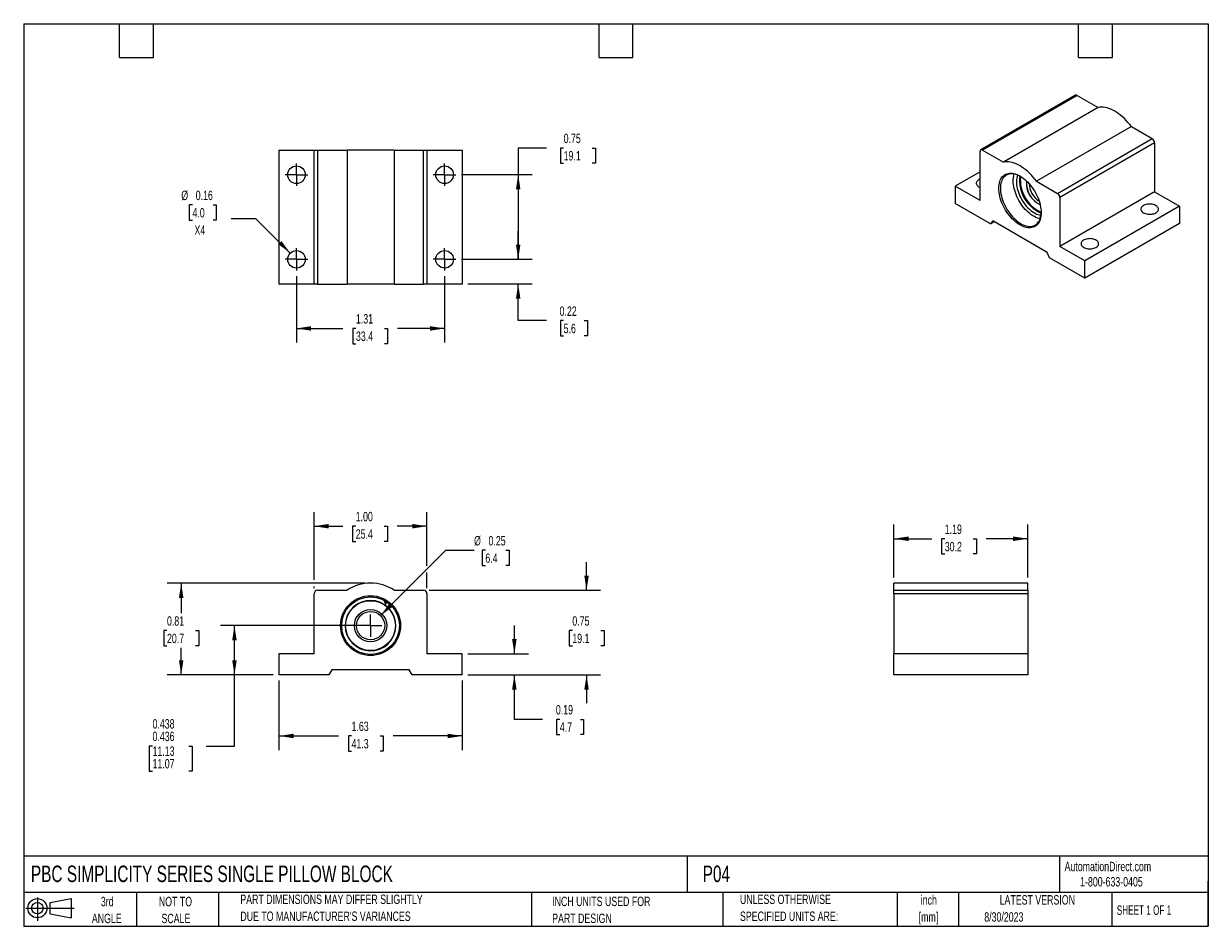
# Model space of a CAD drawing. Header units: inches. Extents: x 0.2 to 10.8, y 0.2 to 8.2.
import ezdxf

# ---------------------------------------------------------------- set-up
doc = ezdxf.new("R2010")
doc.units = ezdxf.units.IN
doc.header["$MEASUREMENT"] = 0
doc.linetypes.add('CENTERX2', pattern=[0.8, 0.5, -0.1, 0.1, -0.1])
doc.layers.add('CENTER', color=40, linetype='CENTERX2')
doc.layers.add('SLD-DEFPOINTS', color=7, linetype='Continuous')
doc.layers.add('DIMENSIONS', color=140, linetype='Continuous', lineweight=25)
doc.layers.add('TEXT', color=140, linetype='Continuous', lineweight=25)
doc.styles.add('SLDTEXTSTYLE0', font='TXT', dxfattribs={"width": 0.7})
doc.styles.add('SLDTEXTSTYLE1', font='TXT', dxfattribs={"width": 0.65})
doc.dimstyles.new('SLDDIMSTYLE0', dxfattribs={"dimtxt": 0.084961, "dimasz": 0.13, "dimexe": 0, "dimexo": 0.0625, "dimgap": 0.02124, "dimtad": 0, "dimtih": 1, "dimtoh": 1, "dimdec": 3, "dimrnd": 1e-09, "dimdsep": 46, "dimtxsty": 'SLDTEXTSTYLE0', "dimsah": 1, "dimcen": 0.09, "dimadec": 0, "dimazin": 2, "dimlim": 1, "dimtp": 0.001, "dimtm": 0.001, "dimtfac": 1, "dimtdec": 3, "dimtofl": 0, "dimtmove": 0, "dimatfit": 3, "dimfxl": 0, "dimfrac": 2, "dimtolj": 1, "dimtzin": 12, "dimarcsym": 0})
doc.dimstyles.new('SLDDIMSTYLE1', dxfattribs={"dimtxt": 0.084961, "dimasz": 0.13, "dimexe": 0, "dimexo": 0.0625, "dimgap": 0.02124, "dimtad": 0, "dimtih": 1, "dimtoh": 1, "dimrnd": 1e-09, "dimdsep": 46, "dimtxsty": 'SLDTEXTSTYLE0', "dimsah": 1, "dimcen": 0.09, "dimadec": 0, "dimazin": 2, "dimtfac": 1, "dimtofl": 0, "dimtmove": 0, "dimatfit": 3, "dimfxl": 0, "dimfrac": 2, "dimtolj": 1, "dimtzin": 12, "dimarcsym": 0})
doc.dimstyles.new('SLDDIMSTYLE2', dxfattribs={"dimtxt": 0.084961, "dimasz": 0.13, "dimexe": 0, "dimexo": 0.0625, "dimgap": 0.02124, "dimtad": 0, "dimtih": 1, "dimtoh": 1, "dimrnd": 1e-09, "dimdsep": 46, "dimtxsty": 'SLDTEXTSTYLE0', "dimsah": 1, "dimcen": 0.09, "dimadec": 0, "dimazin": 2, "dimtfac": 1, "dimtmove": 0, "dimatfit": 0, "dimfxl": 0, "dimfrac": 2, "dimtolj": 1, "dimtzin": 12, "dimarcsym": 0})
doc.dimstyles.new('SLDDIMSTYLE3', dxfattribs={"dimtxt": 0.084961, "dimasz": 0.13, "dimexe": 0, "dimexo": 0.0625, "dimgap": 0.02124, "dimtad": 0, "dimtih": 1, "dimtoh": 1, "dimrnd": 1e-09, "dimzin": 12, "dimdsep": 46, "dimtxsty": 'SLDTEXTSTYLE0', "dimsah": 1, "dimcen": 0.09, "dimadec": 0, "dimazin": 3, "dimtfac": 1, "dimtofl": 0, "dimtmove": 0, "dimatfit": 3, "dimfxl": 0, "dimfrac": 2, "dimtolj": 1, "dimtzin": 12, "dimarcsym": 0})
doc.dimstyles.new('SLDDIMSTYLE4', dxfattribs={"dimtxt": 0.084961, "dimasz": 0.13, "dimexe": 0, "dimexo": 0.0625, "dimgap": 0.02124, "dimtad": 0, "dimtih": 1, "dimtoh": 1, "dimrnd": 1e-09, "dimzin": 4, "dimdsep": 46, "dimtxsty": 'SLDTEXTSTYLE0', "dimsah": 1, "dimcen": 0.09, "dimadec": 0, "dimazin": 1, "dimtfac": 1, "dimtofl": 0, "dimtmove": 0, "dimatfit": 3, "dimfxl": 0, "dimfrac": 2, "dimtolj": 1, "dimtzin": 12, "dimarcsym": 0})
doc.dimstyles.new('SLDDIMSTYLE5', dxfattribs={"dimtxt": 0.084961, "dimasz": 0.13, "dimexe": 0, "dimexo": 0.0625, "dimgap": 0.02124, "dimtad": 0, "dimtih": 1, "dimtoh": 1, "dimrnd": 1e-09, "dimdsep": 46, "dimtxsty": 'SLDTEXTSTYLE0', "dimsah": 1, "dimcen": 0, "dimadec": 0, "dimazin": 2, "dimtfac": 1, "dimtofl": 0, "dimtmove": 0, "dimatfit": 3, "dimfxl": 0, "dimfrac": 2, "dimtolj": 1, "dimtzin": 12, "dimarcsym": 0})
doc.dimstyles.new('SLDDIMSTYLE6', dxfattribs={"dimtxt": 0.084961, "dimasz": 0.13, "dimexe": 0, "dimexo": 0.0625, "dimgap": 0.02124, "dimtad": 0, "dimtih": 1, "dimtoh": 1, "dimrnd": 1e-09, "dimdsep": 46, "dimtxsty": 'SLDTEXTSTYLE0', "dimsah": 1, "dimcen": 0, "dimadec": 0, "dimazin": 2, "dimtfac": 1, "dimtofl": 0, "dimtmove": 0, "dimatfit": 3, "dimfxl": 0, "dimfrac": 2, "dimtolj": 1, "dimtzin": 12, "dimarcsym": 0})

# ---------------------------------------------------------------- blocks, each defined once
blk = doc.blocks.new('Block11')
at = {"color": 7, "linetype": 'Continuous', "lineweight": 18}
for p, q in [((0, 0.113), (0.428, 0.113)), ((0.102, 0.209), (0.102, 0)), ((0.216, 0.164), (0.401, 0.198)), ((0.216, 0.063), (0.216, 0.164)), ((0.401, 0.198), (0.401, 0.029)), ((0.216, 0.063), (0.401, 0.029))]:
    blk.add_line(p, q, dxfattribs=at)
for radius in [0.0846, 0.0506]:
    blk.add_circle((0.102, 0.113), radius, dxfattribs=at)
blk = doc.blocks.new('Block12')
at = {"layer": 'SLD-DEFPOINTS'}
blk.add_blockref('Block11', (0, 0), dxfattribs=at)
blk = doc.blocks.new('SW_NOTE_0')
at = {"layer": 'TEXT', "color": 0, "char_height": 0.0833, "attachment_point": 2, "style": 'SLDTEXTSTYLE0'}
for s, insert in [('inch', (0.125, 0.107)), ('[mm]', (0.122, -0.043))]:
    blk.add_mtext(s, dxfattribs=dict(at, insert=insert))
blk = doc.blocks.new('SW_NOTE_0_1')
at = {"layer": 'TEXT', "color": 0, "char_height": 0.08333, "attachment_point": 1, "style": 'SLDTEXTSTYLE0'}
for s, insert in [('UNLESS OTHERWISE', (0, 0.107)), ('SPECIFIED UNITS ARE:', (0, -0.043))]:
    blk.add_mtext(s, dxfattribs=dict(at, insert=insert))
blk = doc.blocks.new('SW_NOTE_0_2')
at = {"layer": 'TEXT', "color": 0, "char_height": 0.08333, "attachment_point": 1, "style": 'SLDTEXTSTYLE0'}
for s, insert in [('PART DIMENSIONS MAY DIFFER SLIGHTLY', (0, 0.107)), ("DUE TO MANUFACTURER'S VARIANCES", (0, -0.043))]:
    blk.add_mtext(s, dxfattribs=dict(at, insert=insert))
blk = doc.blocks.new('SW_NOTE_0_3')
at = {"layer": 'TEXT', "color": 0, "char_height": 0.0833, "attachment_point": 2, "style": 'SLDTEXTSTYLE0'}
for s, insert in [('NOT TO', (0.207, 0.107)), ('SCALE', (0.211, -0.043))]:
    blk.add_mtext(s, dxfattribs=dict(at, insert=insert))
blk = doc.blocks.new('SW_NOTE_0_4')
at = {"layer": 'TEXT', "color": 0, "char_height": 0.0833, "attachment_point": 2, "style": 'SLDTEXTSTYLE0'}
for s, insert in [('3rd', (0.091, 0.107)), ('ANGLE', (0.087, -0.043))]:
    blk.add_mtext(s, dxfattribs=dict(at, insert=insert))
blk = doc.blocks.new('SW_NOTE_0_5')
at = {"layer": 'TEXT', "color": 0, "char_height": 0.08333, "attachment_point": 1, "style": 'SLDTEXTSTYLE0'}
for s, insert in [('INCH UNITS USED FOR', (0, 0.107)), ('PART DESIGN', (0, -0.043))]:
    blk.add_mtext(s, dxfattribs=dict(at, insert=insert))
blk = doc.blocks.new('_D')
at = {"layer": 'DIMENSIONS'}
for p, q in [((3.274, 2.915), (1.993, 2.915)), ((2.118, 2.478), (2.118, 2.915)), ((2.462, 2.478), (1.993, 2.478)), ((2.118, 1.848), (2.118, 2.478)), ((1.392, 1.848), (1.363, 1.848)), ((1.363, 1.848), (1.363, 1.626)), ((1.715, 1.848), (1.744, 1.848)), ((1.744, 1.848), (1.744, 1.626)), ((1.868, 1.848), (2.118, 1.848)), ((1.363, 1.626), (1.392, 1.626)), ((1.744, 1.626), (1.715, 1.626))]:
    blk.add_line(p, q, dxfattribs=at)
for points in [[(2.118, 2.915), (2.098, 2.785), (2.138, 2.785)], [(2.118, 2.478), (2.138, 2.608), (2.098, 2.608)]]:
    blk.add_solid(points, dxfattribs=at)
at = {"layer": 'DIMENSIONS', "char_height": 0.0833, "attachment_point": 1, "style": 'SLDTEXTSTYLE0'}
for s, insert in [('0.438', (1.392, 2.086)), ('0.436', (1.392, 1.975)), ('11.13', (1.392, 1.844)), ('11.07', (1.392, 1.733))]:
    blk.add_mtext(s, dxfattribs=dict(at, insert=insert))
blk = doc.blocks.new('_D_1')
at = {"layer": 'DIMENSIONS'}
for p, q in [((3.274, 3.291), (1.521, 3.291)), ((1.646, 3.291), (1.646, 3.025)), ((1.52, 2.871), (1.491, 2.871)), ((1.491, 2.871), (1.491, 2.736)), ((1.772, 2.871), (1.801, 2.871)), ((1.801, 2.871), (1.801, 2.736)), ((1.491, 2.736), (1.52, 2.736)), ((1.801, 2.736), (1.772, 2.736)), ((1.646, 2.478), (1.646, 2.717)), ((2.462, 2.478), (1.521, 2.478))]:
    blk.add_line(p, q, dxfattribs=at)
for points in [[(1.646, 3.291), (1.626, 3.161), (1.666, 3.161)], [(1.646, 2.478), (1.666, 2.608), (1.626, 2.608)]]:
    blk.add_solid(points, dxfattribs=at)
at = {"layer": 'DIMENSIONS', "char_height": 0.0833, "attachment_point": 1, "style": 'SLDTEXTSTYLE0'}
for s, insert in [('0.81', (1.52, 2.998)), ('20.7', (1.52, 2.843))]:
    blk.add_mtext(s, dxfattribs=dict(at, insert=insert))
blk = doc.blocks.new('_D_2')
at = {"layer": 'DIMENSIONS'}
for p, q in [((4.599, 2.665), (4.599, 2.915)), ((4.187, 2.665), (4.724, 2.665)), ((4.187, 2.478), (4.724, 2.478)), ((4.599, 2.084), (4.599, 2.478)), ((4.849, 2.084), (4.599, 2.084)), ((5.002, 2.084), (4.973, 2.084)), ((4.973, 2.084), (4.973, 1.949)), ((5.184, 2.084), (5.212, 2.084)), ((5.212, 2.084), (5.212, 1.949)), ((4.973, 1.949), (5.002, 1.949)), ((5.212, 1.949), (5.184, 1.949))]:
    blk.add_line(p, q, dxfattribs=at)
for points in [[(4.599, 2.665), (4.619, 2.795), (4.579, 2.795)], [(4.599, 2.478), (4.579, 2.348), (4.619, 2.348)]]:
    blk.add_solid(points, dxfattribs=at)
at = {"layer": 'DIMENSIONS', "char_height": 0.0833, "attachment_point": 1, "style": 'SLDTEXTSTYLE0'}
for s, insert in [('0.19', (4.967, 2.211)), ('4.7', (5.002, 2.057))]:
    blk.add_mtext(s, dxfattribs=dict(at, insert=insert))
blk = doc.blocks.new('_D_3')
at = {"layer": 'DIMENSIONS'}
for p, q in [((5.239, 3.228), (5.239, 3.478)), ((3.844, 3.228), (5.364, 3.228)), ((5.113, 2.871), (5.085, 2.871)), ((5.085, 2.871), (5.085, 2.736)), ((5.366, 2.871), (5.394, 2.871)), ((5.394, 2.871), (5.394, 2.736)), ((5.085, 2.736), (5.113, 2.736)), ((5.394, 2.736), (5.366, 2.736)), ((4.187, 2.478), (5.364, 2.478)), ((5.239, 2.478), (5.239, 2.228))]:
    blk.add_line(p, q, dxfattribs=at)
for points in [[(5.239, 3.228), (5.259, 3.358), (5.219, 3.358)], [(5.239, 2.478), (5.219, 2.348), (5.259, 2.348)]]:
    blk.add_solid(points, dxfattribs=at)
at = {"layer": 'DIMENSIONS', "char_height": 0.0833, "attachment_point": 1, "style": 'SLDTEXTSTYLE0'}
for s, insert in [('0.75', (5.113, 2.998)), ('19.1', (5.113, 2.843))]:
    blk.add_mtext(s, dxfattribs=dict(at, insert=insert))
blk = doc.blocks.new('_D_4')
at = {"layer": 'DIMENSIONS'}
for p, q in [((2.512, 2.428), (2.512, 1.812)), ((4.137, 2.428), (4.137, 1.812)), ((2.512, 1.937), (3.041, 1.937)), ((3.156, 1.937), (3.128, 1.937)), ((3.128, 1.937), (3.128, 1.802)), ((3.409, 1.937), (3.437, 1.937)), ((3.437, 1.937), (3.437, 1.802)), ((4.137, 1.937), (3.524, 1.937)), ((3.128, 1.802), (3.156, 1.802)), ((3.437, 1.802), (3.409, 1.802))]:
    blk.add_line(p, q, dxfattribs=at)
for points in [[(2.512, 1.937), (2.642, 1.917), (2.642, 1.957)], [(4.137, 1.937), (4.007, 1.957), (4.007, 1.917)]]:
    blk.add_solid(points, dxfattribs=at)
at = {"layer": 'DIMENSIONS', "char_height": 0.0833, "attachment_point": 1, "style": 'SLDTEXTSTYLE0'}
for s, insert in [('1.63', (3.156, 2.064)), ('41.3', (3.156, 1.91))]:
    blk.add_mtext(s, dxfattribs=dict(at, insert=insert))
blk = doc.blocks.new('_D_5')
at = {"layer": 'DIMENSIONS'}
for p, q in [((2.824, 3.321), (2.824, 3.921)), ((3.824, 3.445), (3.824, 3.921)), ((2.824, 3.796), (3.078, 3.796)), ((3.193, 3.796), (3.164, 3.796)), ((3.164, 3.796), (3.164, 3.661)), ((3.445, 3.796), (3.474, 3.796)), ((3.474, 3.796), (3.474, 3.661)), ((3.824, 3.796), (3.56, 3.796)), ((3.164, 3.661), (3.193, 3.661)), ((3.474, 3.661), (3.445, 3.661)), ((3.824, 3.248), (3.824, 3.385)), ((2.824, 3.248), (2.824, 3.261))]:
    blk.add_line(p, q, dxfattribs=at)
for points in [[(2.824, 3.796), (2.954, 3.776), (2.954, 3.816)], [(3.824, 3.796), (3.694, 3.816), (3.694, 3.776)]]:
    blk.add_solid(points, dxfattribs=at)
at = {"layer": 'DIMENSIONS', "char_height": 0.0833, "attachment_point": 1, "style": 'SLDTEXTSTYLE0'}
for s, insert in [('1.00', (3.193, 3.923)), ('25.4', (3.193, 3.769))]:
    blk.add_mtext(s, dxfattribs=dict(at, insert=insert))
blk = doc.blocks.new('_D_6')
at = {"layer": 'DIMENSIONS'}
for p, q in [((3.413, 3.004), (3.992, 3.583)), ((3.992, 3.583), (4.242, 3.583)), ((4.342, 3.583), (4.313, 3.583)), ((4.313, 3.583), (4.313, 3.448)), ((4.523, 3.583), (4.552, 3.583)), ((4.552, 3.583), (4.552, 3.448)), ((4.313, 3.448), (4.342, 3.448)), ((4.552, 3.448), (4.523, 3.448))]:
    blk.add_line(p, q, dxfattribs=at)
blk.add_solid([(3.413, 3.004), (3.519, 3.081), (3.491, 3.11)], dxfattribs=at)
at = {"layer": 'DIMENSIONS', "char_height": 0.0833, "attachment_point": 1, "style": 'SLDTEXTSTYLE0'}
for s, insert in [('%%c', (4.242, 3.709)), ('0.25', (4.37, 3.709)), ('6.4', (4.342, 3.555))]:
    blk.add_mtext(s, dxfattribs=dict(at, insert=insert))
blk = doc.blocks.new('SW_CENTERMARKSYMBOL_0')
at = {"layer": 'CENTER', "color": 0}
for q in [(-0.1, 0), (0, 0.1), (0, -0.1), (0.1, 0)]:
    blk.add_line((0, 0), q, dxfattribs=at)
blk = doc.blocks.new('_D_7')
at = {"layer": 'DIMENSIONS'}
for p, q in [((7.963, 3.341), (7.963, 3.81)), ((9.15, 3.341), (9.15, 3.81)), ((7.963, 3.685), (8.299, 3.685)), ((8.414, 3.685), (8.385, 3.685)), ((8.385, 3.685), (8.385, 3.55)), ((8.666, 3.685), (8.695, 3.685)), ((8.695, 3.685), (8.695, 3.55)), ((9.15, 3.685), (8.781, 3.685)), ((8.385, 3.55), (8.414, 3.55)), ((8.695, 3.55), (8.666, 3.55))]:
    blk.add_line(p, q, dxfattribs=at)
for points in [[(7.963, 3.685), (8.093, 3.665), (8.093, 3.705)], [(9.15, 3.685), (9.02, 3.705), (9.02, 3.665)]]:
    blk.add_solid(points, dxfattribs=at)
at = {"layer": 'DIMENSIONS', "char_height": 0.0833, "attachment_point": 1, "style": 'SLDTEXTSTYLE0'}
for s, insert in [('1.19', (8.414, 3.811)), ('30.2', (8.414, 3.657))]:
    blk.add_mtext(s, dxfattribs=dict(at, insert=insert))
blk = doc.blocks.new('_D_8')
at = {"layer": 'DIMENSIONS'}
for p, q in [((2.668, 6.012), (2.668, 5.424)), ((3.981, 6.012), (3.981, 5.424)), ((2.668, 5.549), (3.08, 5.549)), ((3.195, 5.549), (3.166, 5.549)), ((3.166, 5.549), (3.166, 5.414)), ((3.447, 5.549), (3.476, 5.549)), ((3.476, 5.549), (3.476, 5.414)), ((3.981, 5.549), (3.562, 5.549)), ((3.166, 5.414), (3.195, 5.414)), ((3.476, 5.414), (3.447, 5.414))]:
    blk.add_line(p, q, dxfattribs=at)
for points in [[(2.668, 5.549), (2.798, 5.529), (2.798, 5.569)], [(3.981, 5.549), (3.851, 5.569), (3.851, 5.529)]]:
    blk.add_solid(points, dxfattribs=at)
at = {"layer": 'DIMENSIONS', "char_height": 0.0833, "attachment_point": 1, "style": 'SLDTEXTSTYLE0'}
for s, insert in [('1.31', (3.195, 5.676)), ('33.4', (3.195, 5.522))]:
    blk.add_mtext(s, dxfattribs=dict(at, insert=insert))
blk = doc.blocks.new('_D_9')
at = {"layer": 'DIMENSIONS'}
for p, q in [((4.883, 7.148), (4.633, 7.148)), ((4.633, 7.148), (4.633, 6.912)), ((5.036, 7.148), (5.007, 7.148)), ((5.007, 7.148), (5.007, 7.013)), ((5.288, 7.148), (5.317, 7.148)), ((5.317, 7.148), (5.317, 7.013)), ((5.007, 7.013), (5.036, 7.013)), ((5.317, 7.013), (5.288, 7.013)), ((4.131, 6.912), (4.758, 6.912)), ((4.633, 6.912), (4.633, 6.162)), ((4.131, 6.162), (4.758, 6.162))]:
    blk.add_line(p, q, dxfattribs=at)
for points in [[(4.633, 6.912), (4.613, 6.782), (4.653, 6.782)], [(4.633, 6.162), (4.653, 6.292), (4.613, 6.292)]]:
    blk.add_solid(points, dxfattribs=at)
at = {"layer": 'DIMENSIONS', "char_height": 0.0833, "attachment_point": 1, "style": 'SLDTEXTSTYLE0'}
for s, insert in [('0.75', (5.036, 7.275)), ('19.1', (5.036, 7.121))]:
    blk.add_mtext(s, dxfattribs=dict(at, insert=insert))
blk = doc.blocks.new('_D_10')
at = {"layer": 'DIMENSIONS'}
for p, q in [((1.746, 6.644), (1.718, 6.644)), ((1.718, 6.644), (1.718, 6.509)), ((1.928, 6.644), (1.957, 6.644)), ((1.957, 6.644), (1.957, 6.509)), ((2.309, 6.521), (2.09, 6.521)), ((2.613, 6.217), (2.309, 6.521)), ((1.718, 6.509), (1.746, 6.509)), ((1.957, 6.509), (1.928, 6.509))]:
    blk.add_line(p, q, dxfattribs=at)
blk.add_solid([(2.613, 6.217), (2.535, 6.323), (2.507, 6.295)], dxfattribs=at)
at = {"layer": 'DIMENSIONS', "char_height": 0.0833, "attachment_point": 1, "style": 'SLDTEXTSTYLE0'}
for s, insert in [('%%c', (1.647, 6.77)), ('0.16', (1.775, 6.77)), ('4.0', (1.746, 6.616)), ('X4', (1.764, 6.462))]:
    blk.add_mtext(s, dxfattribs=dict(at, insert=insert))
blk = doc.blocks.new('_D_11')
at = {"layer": 'DIMENSIONS'}
for p, q in [((4.633, 6.162), (4.633, 6.412)), ((4.131, 6.162), (4.758, 6.162)), ((4.187, 5.943), (4.758, 5.943)), ((4.633, 5.618), (4.633, 5.943)), ((4.883, 5.618), (4.633, 5.618)), ((5.036, 5.618), (5.007, 5.618)), ((5.007, 5.618), (5.007, 5.483)), ((5.218, 5.618), (5.246, 5.618)), ((5.246, 5.618), (5.246, 5.483)), ((5.007, 5.483), (5.036, 5.483)), ((5.246, 5.483), (5.218, 5.483))]:
    blk.add_line(p, q, dxfattribs=at)
for points in [[(4.633, 6.162), (4.653, 6.292), (4.613, 6.292)], [(4.633, 5.943), (4.613, 5.813), (4.653, 5.813)]]:
    blk.add_solid(points, dxfattribs=at)
at = {"layer": 'DIMENSIONS', "char_height": 0.0833, "attachment_point": 1, "style": 'SLDTEXTSTYLE0'}
for s, insert in [('0.22', (5, 5.744)), ('5.6', (5.036, 5.59))]:
    blk.add_mtext(s, dxfattribs=dict(at, insert=insert))
blk = doc.blocks.new('SW_CENTERMARKSYMBOL_1')
at = {"layer": 'CENTER', "color": 0}
for q in [(-0.1, 0), (0, 0.1), (0, -0.1), (0.1, 0)]:
    blk.add_line((0, 0), q, dxfattribs=at)
blk = doc.blocks.new('SW_CENTERMARKSYMBOL_2')
at = {"layer": 'CENTER', "color": 0}
for q in [(-0.1, 0), (0, 0.1), (0, -0.1), (0.1, 0)]:
    blk.add_line((0, 0), q, dxfattribs=at)
blk = doc.blocks.new('SW_CENTERMARKSYMBOL_3')
at = {"layer": 'CENTER', "color": 0}
for q in [(-0.1, 0), (0, 0.1), (0, -0.1), (0.1, 0)]:
    blk.add_line((0, 0), q, dxfattribs=at)
blk = doc.blocks.new('SW_CENTERMARKSYMBOL_4')
at = {"layer": 'CENTER', "color": 0}
for q in [(-0.1, 0), (0, 0.1), (0, -0.1), (0.1, 0)]:
    blk.add_line((0, 0), q, dxfattribs=at)

msp = doc.modelspace()

# ---------------------------------------------------------------- linework, layer by layer
for p, q in [((9.5733, 7.6163), (8.7336, 7.1316)), ((9.5883, 7.6148), (8.7486, 7.1301)), ((9.5883, 7.6148), (9.7734, 7.508)), ((9.7734, 7.508), (8.9337, 7.0233)), ((10.068, 7.3379), (9.2283, 6.8532)), ((10.068, 7.3379), (10.253, 7.2311)), ((9.4133, 6.7464), (10.253, 7.2311)), ((10.2742, 7.1944), (9.4345, 6.7096)), ((10.2742, 7.1944), (10.2742, 6.7591)), ((2.5119, 7.1303), (2.5119, 5.9428)), ((2.5119, 7.1303), (2.8244, 7.1303)), ((2.8244, 5.9428), (2.8244, 7.1303)), ((2.8244, 7.1303), (2.8544, 7.1303)), ((2.8544, 7.1303), (2.8544, 5.9428)), ((2.8544, 7.1303), (3.1161, 7.1303)), ((3.1161, 7.1303), (3.1161, 5.9428)), ((3.5328, 7.1303), (3.1161, 7.1303)), ((3.5328, 7.1303), (3.5328, 5.9428)), ((3.5328, 7.1303), (3.7944, 7.1303)), ((3.7944, 5.9428), (3.7944, 7.1303)), ((3.7944, 7.1303), (3.8244, 7.1303)), ((3.8244, 7.1303), (3.8244, 5.9428)), ((3.8244, 7.1303), (4.1369, 7.1303)), ((4.1369, 7.1303), (4.1369, 5.9428)), ((8.7274, 6.6826), (8.7274, 7.1178)), ((8.7486, 7.1301), (8.9337, 7.0233)), ((8.7274, 6.9377), (8.5065, 6.8102)), ((9.2283, 6.8532), (9.4133, 6.7464)), ((8.5065, 6.8102), (8.5065, 6.6575)), ((8.7274, 6.6826), (8.5065, 6.8102)), ((10.2742, 6.7591), (9.4345, 6.2744)), ((10.2742, 6.7591), (10.4952, 6.6316)), ((8.8204, 6.4762), (8.5065, 6.6575)), ((9.4345, 6.7096), (9.4345, 6.2744)), ((10.4952, 6.6316), (9.6555, 6.1468)), ((10.4952, 6.6316), (10.4952, 6.4789)), ((8.8388, 6.5024), (8.8204, 6.4762)), ((8.8204, 6.4762), (8.8523, 6.4946)), ((9.3231, 6.2228), (8.8388, 6.5024)), ((10.4952, 6.4789), (9.6555, 5.9941)), ((9.3415, 6.1754), (9.3231, 6.2228)), ((9.6555, 6.1468), (9.4345, 6.2744)), ((9.6555, 5.9941), (9.3415, 6.1754)), ((9.6555, 5.9941), (9.6555, 6.1468)), ((2.8244, 5.9428), (2.5119, 5.9428)), ((2.8544, 5.9428), (2.8244, 5.9428)), ((2.8544, 5.9428), (3.1161, 5.9428)), ((3.5328, 5.9428), (3.1161, 5.9428)), ((3.5328, 5.9428), (3.7944, 5.9428)), ((3.8244, 5.9428), (3.7944, 5.9428)), ((4.1369, 5.9428), (3.8244, 5.9428)), ((9.15, 3.291), (7.9625, 3.291)), ((7.9625, 3.228), (7.9625, 3.291)), ((9.15, 3.228), (9.15, 3.291)), ((2.8244, 2.665), (2.8244, 3.198)), ((2.8544, 3.228), (3.1161, 3.228)), ((3.5328, 3.228), (3.7944, 3.228)), ((3.8244, 3.198), (3.8244, 2.665)), ((7.9625, 3.228), (9.15, 3.228)), ((7.9625, 3.198), (7.9625, 3.228)), ((9.15, 3.198), (7.9625, 3.198)), ((7.9625, 3.198), (7.9625, 2.665)), ((9.15, 3.228), (9.15, 3.198)), ((9.15, 3.198), (9.15, 2.665)), ((3.4456, 3.1332), (3.4504, 3.1305)), ((3.4478, 3.1387), (3.4471, 3.1375)), ((3.4591, 3.1132), (3.4512, 3.0996)), ((3.4514, 3.135), (3.4522, 3.1363)), ((3.4517, 3.1204), (3.4582, 3.1166)), ((3.4607, 3.121), (3.4542, 3.1247)), ((3.4553, 3.0968), (3.4634, 3.1107)), ((2.5119, 2.665), (2.5119, 2.478)), ((2.8244, 2.665), (2.5119, 2.665)), ((4.1369, 2.665), (3.8244, 2.665)), ((4.1369, 2.478), (4.1369, 2.665)), ((7.9625, 2.478), (7.9625, 2.665)), ((9.15, 2.665), (7.9625, 2.665)), ((9.15, 2.665), (9.15, 2.478)), ((2.9819, 2.523), (2.956, 2.478)), ((3.6669, 2.523), (2.9819, 2.523)), ((3.6929, 2.478), (3.6669, 2.523)), ((2.956, 2.478), (2.5119, 2.478)), ((4.1369, 2.478), (3.6929, 2.478)), ((9.15, 2.478), (7.9625, 2.478))]:
    msp.add_line(p, q)
at = {"flags": 128}
for points in [[(10.068, 7.3379), (10.0532, 7.357), (10.0379, 7.3752), (10.0221, 7.3926), (10.0059, 7.409), (9.9893, 7.4244), (9.9724, 7.4387), (9.9553, 7.4518), (9.938, 7.4637), (9.9207, 7.4744), (9.9033, 7.4838), (9.8861, 7.4918), (9.869, 7.4984), (9.8521, 7.5036), (9.8355, 7.5074), (9.8192, 7.5097), (9.8034, 7.5106), (9.7881, 7.51), (9.7734, 7.508)], [(9.2283, 6.8532), (9.2136, 6.8722), (9.1982, 6.8905), (9.1824, 6.9079), (9.1662, 6.9243), (9.1496, 6.9396), (9.1327, 6.9539), (9.1156, 6.9671), (9.0983, 6.979), (9.081, 6.9897), (9.0636, 6.999), (9.0464, 7.007), (9.0293, 7.0136), (9.0124, 7.0189), (8.9958, 7.0227), (8.9795, 7.025), (8.9637, 7.0259), (8.9484, 7.0253), (8.9337, 7.0233)], [(8.7162, 6.8677), (8.7091, 6.8629), (8.7031, 6.8576), (8.6985, 6.8519), (8.6953, 6.8459), (8.6936, 6.8397), (8.6934, 6.8334), (8.6948, 6.8272), (8.6976, 6.8211), (8.7018, 6.8153), (8.7075, 6.8099), (8.7143, 6.805), (8.7223, 6.8007), (8.7274, 6.7985)], [(8.7274, 6.873), (8.7244, 6.8718), (8.7162, 6.8677)], [(9.2687, 6.5743), (9.2682, 6.5584), (9.2666, 6.5432), (9.264, 6.5287), (9.2604, 6.5152), (9.2557, 6.5025), (9.2501, 6.4909), (9.2436, 6.4804), (9.2361, 6.471), (9.2278, 6.4627), (9.2186, 6.4557), (9.2087, 6.45), (9.198, 6.4456), (9.1867, 6.4425), (9.1749, 6.4407), (9.1624, 6.4403), (9.1496, 6.4412), (9.1363, 6.4435), (9.1228, 6.4472), (9.109, 6.4521), (9.095, 6.4584), (9.081, 6.4658), (9.067, 6.4745), (9.053, 6.4844), (9.0392, 6.4954), (9.0256, 6.5074), (9.0124, 6.5204), (8.9995, 6.5343), (8.9871, 6.5491), (8.9752, 6.5646), (8.9639, 6.5807), (8.9533, 6.5974), (8.9434, 6.6146), (8.9342, 6.6322), (8.9259, 6.6501), (8.9184, 6.6681), (8.9118, 6.6862), (8.9062, 6.7043), (8.9016, 6.7223), (8.898, 6.7401), (8.8953, 6.7575), (8.8938, 6.7745), (8.8932, 6.791), (8.8938, 6.8069), (8.8953, 6.8221), (8.898, 6.8365), (8.9016, 6.8501), (8.9062, 6.8627), (8.9118, 6.8743), (8.9184, 6.8849), (8.9259, 6.8943), (8.9342, 6.9025), (8.9434, 6.9095), (8.9533, 6.9153), (8.9639, 6.9197), (8.9752, 6.9228), (8.9871, 6.9246), (8.9995, 6.925), (9.0124, 6.924), (9.0256, 6.9217), (9.0392, 6.9181), (9.053, 6.9132), (9.067, 6.9069), (9.081, 6.8994), (9.095, 6.8907), (9.109, 6.8809), (9.1228, 6.8699), (9.1363, 6.8579), (9.1496, 6.8448), (9.1624, 6.8309), (9.1749, 6.8162), (9.1867, 6.8007), (9.198, 6.7846), (9.2087, 6.7678), (9.2186, 6.7506), (9.2278, 6.7331), (9.2361, 6.7152), (9.2436, 6.6972), (9.2501, 6.6791), (9.2557, 6.661), (9.2604, 6.643), (9.264, 6.6252), (9.2666, 6.6078), (9.2682, 6.5908), (9.2687, 6.5743)], [(9.0846, 6.8973), (9.0811, 6.8992), (9.0673, 6.9059), (9.0537, 6.9114), (9.0402, 6.9155), (9.027, 6.9183), (9.0142, 6.9198), (9.0017, 6.9198), (8.9899, 6.9185), (8.9785, 6.9159), (8.9679, 6.9119), (8.9579, 6.9065), (8.9487, 6.8999), (8.9403, 6.8921), (8.9328, 6.883), (8.9261, 6.8728), (8.9205, 6.8614), (8.9158, 6.8491), (8.9121, 6.8358), (8.9095, 6.8216), (8.9079, 6.8067), (8.9074, 6.791), (8.9079, 6.7747), (8.9095, 6.7579), (8.9121, 6.7407), (8.9158, 6.7232), (8.9205, 6.7055), (8.9261, 6.6876), (8.9328, 6.6698), (8.9403, 6.652), (8.9487, 6.6344), (8.9579, 6.6172), (8.9679, 6.6004), (8.9785, 6.584), (8.9899, 6.5683), (9.0017, 6.5533), (9.0142, 6.539), (9.027, 6.5256), (9.0402, 6.5132), (9.0537, 6.5018), (9.0673, 6.4914), (9.0811, 6.4822), (9.095, 6.4742), (9.1088, 6.4675), (9.1225, 6.4621), (9.1359, 6.4579), (9.1491, 6.4551), (9.162, 6.4537), (9.1744, 6.4536), (9.1863, 6.4549), (9.1976, 6.4576), (9.2083, 6.4616), (9.2182, 6.4669), (9.2274, 6.4735), (9.2358, 6.4814), (9.2433, 6.4905), (9.25, 6.5007), (9.2556, 6.512), (9.2603, 6.5243), (9.264, 6.5376), (9.2666, 6.5518), (9.2682, 6.5668), (9.2687, 6.5784)], [(9.2592, 6.5212), (9.2494, 6.5234), (9.2359, 6.5276), (9.2223, 6.533), (9.2085, 6.5398), (9.1946, 6.5478), (9.1808, 6.5569), (9.1671, 6.5673), (9.1537, 6.5787), (9.1405, 6.5911), (9.1276, 6.6045), (9.1152, 6.6188), (9.1033, 6.6338), (9.092, 6.6495), (9.0813, 6.6659), (9.0714, 6.6827), (9.0622, 6.7), (9.0538, 6.7175), (9.0463, 6.7353), (9.0396, 6.7531), (9.034, 6.771), (9.0293, 6.7887), (9.0256, 6.8063), (9.023, 6.8235), (9.0214, 6.8403), (9.0209, 6.8565), (9.0214, 6.8722), (9.023, 6.8872), (9.0256, 6.9013), (9.0293, 6.9146), (9.0304, 6.9177)], [(9.061, 6.9086), (9.06, 6.9062), (9.0559, 6.8942), (9.0529, 6.8813), (9.0509, 6.8676), (9.0499, 6.8531), (9.0501, 6.838), (9.0513, 6.8223), (9.0536, 6.8061), (9.0569, 6.7897), (9.0612, 6.773), (9.0666, 6.7561), (9.0729, 6.7393), (9.0801, 6.7226), (9.0882, 6.7061), (9.0971, 6.69), (9.1068, 6.6743), (9.1171, 6.6591), (9.1281, 6.6446), (9.1396, 6.6309), (9.1516, 6.618), (9.164, 6.6061), (9.1766, 6.5952), (9.1895, 6.5853), (9.2025, 6.5767), (9.2155, 6.5692), (9.2285, 6.563), (9.2414, 6.5581), (9.254, 6.5546), (9.2664, 6.5524), (9.2667, 6.5524)], [(10.175, 6.5741), (10.1832, 6.5699), (10.1923, 6.5665), (10.2022, 6.5639), (10.2126, 6.562), (10.2234, 6.561), (10.2343, 6.5609), (10.2451, 6.5617), (10.2556, 6.5633), (10.2657, 6.5658), (10.275, 6.569), (10.2835, 6.573), (10.2909, 6.5776), (10.2972, 6.5827), (10.3021, 6.5883), (10.3057, 6.5943), (10.3078, 6.6005), (10.3083, 6.6067), (10.3074, 6.613), (10.3049, 6.6191), (10.301, 6.625), (10.2957, 6.6305), (10.2892, 6.6356), (10.2815, 6.64), (10.2728, 6.6438), (10.2632, 6.6468), (10.2531, 6.6491), (10.2424, 6.6505), (10.2316, 6.6511), (10.2207, 6.6507), (10.21, 6.6495), (10.1997, 6.6475), (10.19, 6.6446), (10.181, 6.641), (10.1731, 6.6367), (10.1662, 6.6318), (10.1606, 6.6264), (10.1563, 6.6206), (10.1535, 6.6146), (10.1522, 6.6083), (10.1524, 6.602), (10.1541, 6.5958), (10.1573, 6.5898), (10.1619, 6.5841), (10.1678, 6.5788), (10.175, 6.5741)], [(9.6446, 6.2679), (9.6529, 6.2638), (9.662, 6.2604), (9.6719, 6.2577), (9.6823, 6.2559), (9.6931, 6.2549), (9.704, 6.2548), (9.7148, 6.2555), (9.7253, 6.2572), (9.7353, 6.2596), (9.7447, 6.2629), (9.7532, 6.2668), (9.7606, 6.2714), (9.7668, 6.2766), (9.7718, 6.2822), (9.7753, 6.2881), (9.7774, 6.2943), (9.778, 6.3006), (9.777, 6.3069), (9.7746, 6.313), (9.7707, 6.3189), (9.7654, 6.3244), (9.7588, 6.3294), (9.7511, 6.3338), (9.7424, 6.3376), (9.7329, 6.3407), (9.7227, 6.3429), (9.7121, 6.3444), (9.7012, 6.3449), (9.6904, 6.3446), (9.6797, 6.3434), (9.6694, 6.3413), (9.6596, 6.3385), (9.6507, 6.3349), (9.6427, 6.3306), (9.6359, 6.3257), (9.6303, 6.3203), (9.626, 6.3145), (9.6232, 6.3084), (9.6219, 6.3022), (9.6221, 6.2959), (9.6238, 6.2897), (9.6269, 6.2836), (9.6315, 6.2779), (9.6375, 6.2727), (9.6446, 6.2679)]]:
    msp.add_lwpolyline(points, dxfattribs=at)
for centre, radius in [((2.6679, 6.9116), 0.0781), ((3.9809, 6.9116), 0.0781), ((2.6679, 6.1616), 0.0781), ((3.9809, 6.1616), 0.0781), ((3.3244, 2.915), 0.2655), ((3.3244, 2.915), 0.2555), ((3.3244, 2.915), 0.2211), ((3.3244, 2.915), 0.1435), ((3.3244, 2.915), 0.1254)]:
    msp.add_circle(centre, radius)
for centre, radius, start, end in [((9.5795, 7.6025), 0.0151, 54.38242, 114.30712), ((10.2282, 7.1923), 0.0461, 2.60548, 57.39452), ((8.7404, 7.1199), 0.0131, 50.79671, 189.21404), ((9.3924, 6.8624), 0.316, 173.07599, 246.91864), ((9.3999, 6.8668), 0.3165, 174.49701, 245.49761), ((9.3429, 6.8338), 0.2049, 173.99703, 245.99759), ((9.3445, 6.8348), 0.2057, 174.47726, 245.51736), ((9.353, 6.8397), 0.1916, 182.34243, 237.6522), ((9.3885, 6.7075), 0.0461, 2.60548, 57.39452), ((3.3244, 2.915), 0.376, 56.35091, 123.64909), ((2.8544, 3.198), 0.03, 90, 180), ((3.7944, 3.198), 0.03, 0, 90), ((3.3244, 2.915), 0.224, 55.5192, 54.23512), ((3.4579, 3.1312), 0.0125, 150, 240), ((3.4579, 3.1312), 0.0075, 150, 240), ((3.4569, 3.1145), 0.0025, 330, 60), ((3.4569, 3.1145), 0.0075, 330, 60)]:
    msp.add_arc(centre, radius, start, end)
msp.add_open_spline([(9.077, 6.8321), (9.0777, 6.8281), (9.0793, 6.8185), (9.0829, 6.8032), (9.0877, 6.7863), (9.0935, 6.7694), (9.1001, 6.7526), (9.1075, 6.7361), (9.1157, 6.7197), (9.1246, 6.7037), (9.1343, 6.6882), (9.1446, 6.6731), (9.1554, 6.6586), (9.1669, 6.6448), (9.1788, 6.6317), (9.1912, 6.6194), (9.2021, 6.6094), (9.2091, 6.6039), (9.2117, 6.6018)], degree=3, knots=[0, 0, 0, 0, 0.0477199, 0.1132516, 0.1786636, 0.2439641, 0.3091696, 0.3743016, 0.439384, 0.5044427, 0.5695041, 0.634589, 0.699722, 0.7649304, 0.8302411, 0.8956798, 0.9612694, 1, 1, 1, 1])
at = {"layer": 'TEXT'}
for p, q in [((0.25, 8.25), (10.75, 8.25)), ((0.25, 8.25), (0.25, 0.25)), ((1.1, 7.95), (1.1, 8.25)), ((1.4, 7.95), (1.4, 8.25)), ((5.35, 7.95), (5.35, 8.25)), ((5.65, 7.95), (5.65, 8.25)), ((9.6, 7.95), (9.6, 8.25)), ((9.9, 7.95), (9.9, 8.25)), ((10.75, 8.25), (10.75, 0.25)), ((1.1, 7.95), (1.4, 7.95)), ((5.35, 7.95), (5.65, 7.95)), ((9.6, 7.95), (9.9, 7.95)), ((10.75, 0.8711), (0.25, 0.8711)), ((6.1322, 0.8711), (6.1322, 0.55)), ((9.4321, 0.8711), (9.4321, 0.55)), ((10.75, 0.25), (10.75, 0.65)), ((10.75, 0.55), (0.25, 0.55)), ((1.25, 0.55), (1.25, 0.25)), ((1.9768, 0.55), (1.9768, 0.25)), ((4.7499, 0.55), (4.7499, 0.25)), ((6.448, 0.55), (6.448, 0.25)), ((7.9931, 0.55), (7.9931, 0.25)), ((8.5359, 0.55), (8.5359, 0.25)), ((9.8956, 0.55), (9.8956, 0.25)), ((0.25, 0.25), (10.75, 0.25))]:
    msp.add_line(p, q, dxfattribs=at)

# ---------------------------------------------------------------- block references
at = {"layer": 'CENTER'}
for name, p in [('SW_CENTERMARKSYMBOL_2', (2.6679, 6.9116)), ('SW_CENTERMARKSYMBOL_3', (3.9809, 6.9116)), ('SW_CENTERMARKSYMBOL_1', (2.6679, 6.1616)), ('SW_CENTERMARKSYMBOL_4', (3.9809, 6.1616)), ('SW_CENTERMARKSYMBOL_0', (3.3244, 2.915))]:
    msp.add_blockref(name, p, dxfattribs=at)
at = {"layer": 'SLD-DEFPOINTS'}
msp.add_blockref('Block12', (0.2692, 0.2974), dxfattribs=at)
at = {"layer": 'TEXT'}
for name, p in [('SW_NOTE_0_2', (2.1701, 0.4241)), ('SW_NOTE_0_1', (6.5987, 0.4241)), ('SW_NOTE_0', (8.1476, 0.4183)), ('SW_NOTE_0_4', (0.8995, 0.4043)), ('SW_NOTE_0_3', (1.3881, 0.4043)), ('SW_NOTE_0_5', (4.9342, 0.4055))]:
    msp.add_blockref(name, p, dxfattribs=at)

# ---------------------------------------------------------------- texts
for s, insert, char_height, attachment_point, style in [('PBC SIMPLICITY SERIES SINGLE PILLOW BLOCK', (0.3136, 0.7881), 0.145833, 1, 'SLDTEXTSTYLE0'), ('P04', (6.268, 0.7881), 0.14583, 1, 'SLDTEXTSTYLE0'), ('AutomationDirect.com', (9.4762, 0.8219), 0.083333, 1, 'SLDTEXTSTYLE0'), ('1-800-633-0405', (9.6138, 0.6865), 0.083333, 1, 'SLDTEXTSTYLE0'), ('LATEST VERSION', (9.2343, 0.5261), 0.083333, 2, 'SLDTEXTSTYLE0'), ('SHEET 1 OF 1', (9.9386, 0.4351), 0.083333, 1, 'SLDTEXTSTYLE1'), ('8/30/2023', (8.7643, 0.3745), 0.08333, 1, 'SLDTEXTSTYLE0')]:
    msp.add_mtext(s, dxfattribs=dict(at, insert=insert, char_height=char_height, attachment_point=attachment_point, style=style))

# ---------------------------------------------------------------- dimensions: what is measured, and where the dimension line sits
at = {"layer": 'DIMENSIONS'}
for base, p1, p2, dimstyle, picture, middle in [((4.6326, 6.1616), (4.0809, 6.9116), (4.0809, 6.1616), 'SLDDIMSTYLE1', '_D_9', (4.6326, 7.1482)), ((4.6326, 5.9428), (4.0809, 6.1616), (4.1369, 5.9428), 'SLDDIMSTYLE2', '_D_11', (4.6326, 5.6178)), ((5.2393, 3.228), (4.1369, 2.478), (3.7944, 3.228), 'SLDDIMSTYLE2', '_D_3', (5.2393, 2.8711)), ((1.6458, 3.291), (2.5119, 2.478), (3.3244, 3.291), 'SLDDIMSTYLE1', '_D_1', (1.6458, 2.8711)), ((2.1182, 2.915), (2.5119, 2.478), (3.3244, 2.915), 'SLDDIMSTYLE0', '_D', (2.1182, 1.8481)), ((4.5989, 2.665), (4.1369, 2.478), (4.1369, 2.665), 'SLDDIMSTYLE2', '_D_2', (4.5989, 2.0843))]:
    dim = msp.add_linear_dim(base=base, p1=p1, p2=p2, angle=90, dimstyle=dimstyle, dxfattribs=at)
    dim.commit()
    dim.dimension.update_dxf_attribs({"geometry": picture, "text_midpoint": middle, "dimtype": 160})
dim = msp.add_diameter_dim_2p(p1=(2.7232, 6.1063), p2=(2.6127, 6.2168), text='<>\\PX4', dimstyle='SLDDIMSTYLE6', dxfattribs=at)
dim.commit()
dim.dimension.update_dxf_attribs({"geometry": '_D_10', "text_midpoint": (1.8373, 6.5764), "dimtype": 163})
for base, p1, p2, dimstyle, picture, middle in [((3.9809, 5.5491), (2.6679, 6.0616), (3.9809, 6.0616), 'SLDDIMSTYLE3', '_D_8', (3.321, 5.5491)), ((3.8244, 3.7964), (2.8244, 3.198), (3.8244, 3.198), 'SLDDIMSTYLE4', '_D_5', (3.3189, 3.7964)), ((7.9625, 3.6847), (9.15, 3.291), (7.9625, 3.291), 'SLDDIMSTYLE3', '_D_7', (8.54, 3.6847)), ((4.1369127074, 1.9373777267), (2.5119127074, 2.4779957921), (4.1369127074, 2.4779957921), 'SLDDIMSTYLE3', '_D_4', (3.2823229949, 1.9373777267))]:
    dim = msp.add_linear_dim(base=base, p1=p1, p2=p2, dimstyle=dimstyle, dxfattribs=at)
    dim.commit()
    dim.dimension.update_dxf_attribs({"geometry": picture, "text_midpoint": middle, "dimtype": 160})
dim = msp.add_diameter_dim_2p(p1=(3.2358, 2.8263), p2=(3.4131, 3.0036), dimstyle='SLDDIMSTYLE5', dxfattribs=at)
dim.commit()
dim.dimension.update_dxf_attribs({"geometry": '_D_6', "text_midpoint": (4.4325, 3.5828), "dimtype": 163})

doc.saveas('drawing.dxf')
